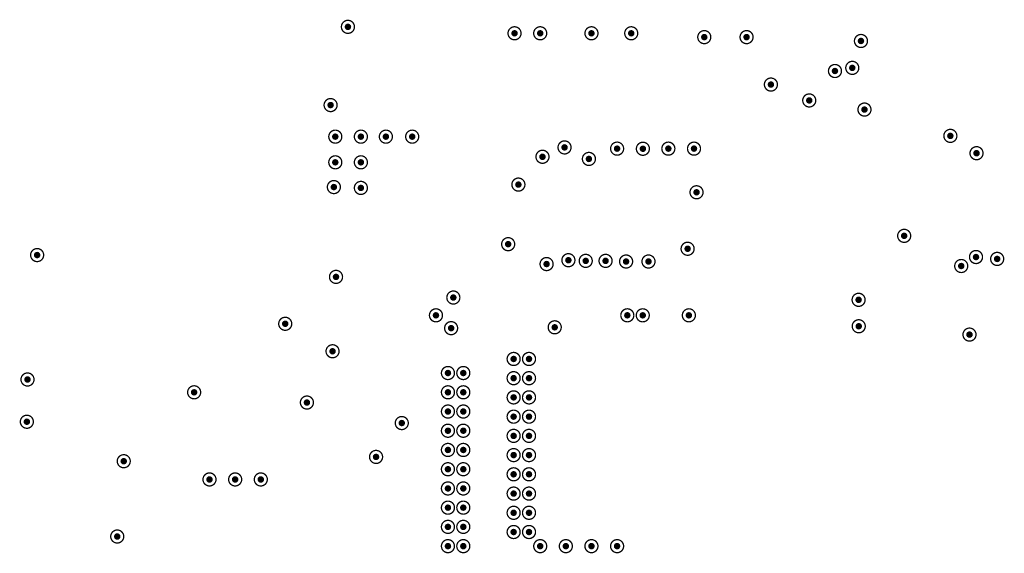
# Model space of a CAD drawing. Header units: inches. Extents: x -11.9 to 0, y -4.1 to 7.1.
# Tile 42 of 54: x -5.1 to -3.6, y 3.4 to 4.2. Entities that reach past the tile are written whole.
import ezdxf

# ---------------------------------------------------------------- set-up
doc = ezdxf.new("R2010")
doc.units = ezdxf.units.IN
doc.header["$MEASUREMENT"] = 0
doc.layers.add('DrillDrawing', color=1, linetype='Continuous')
doc.layers.add('ViaHoleLayer', color=16, linetype='Continuous')

msp = doc.modelspace()

# ---------------------------------------------------------------- hatches: boundary and pattern name
at = {"layer": 'ViaHoleLayer'}
h = msp.add_hatch(color=16, dxfattribs=at)
edge = h.paths.add_edge_path()
edge.add_arc((-4.626, 4.1831), 0.005, 0, 360)
h = msp.add_hatch(color=16, dxfattribs=at)
edge = h.paths.add_edge_path()
edge.add_arc((-4.3701, 4.1732), 0.005, 0, 360)
h = msp.add_hatch(color=16, dxfattribs=at)
edge = h.paths.add_edge_path()
edge.add_arc((-4.3307, 4.1732), 0.005, 0, 360)
h = msp.add_hatch(color=16, dxfattribs=at)
edge = h.paths.add_edge_path()
edge.add_arc((-4.252, 4.1732), 0.005, 0, 360)
h = msp.add_hatch(color=16, dxfattribs=at)
edge = h.paths.add_edge_path()
edge.add_arc((-4.1909, 4.1732), 0.005, 0, 360)
h = msp.add_hatch(color=16, dxfattribs=at)
edge = h.paths.add_edge_path()
edge.add_arc((-4.0787, 4.1673), 0.005, 0, 360)
h = msp.add_hatch(color=16, dxfattribs=at)
edge = h.paths.add_edge_path()
edge.add_arc((-4.0138, 4.1673), 0.005, 0, 360)
h = msp.add_hatch(color=16, dxfattribs=at)
edge = h.paths.add_edge_path()
edge.add_arc((-3.8381, 4.1614), 0.005, 0, 360)
h = msp.add_hatch(color=16, dxfattribs=at)
edge = h.paths.add_edge_path()
edge.add_arc((-3.878, 4.1153), 0.005, 0, 360)
h = msp.add_hatch(color=16, dxfattribs=at)
edge = h.paths.add_edge_path()
edge.add_arc((-3.8514, 4.1201), 0.005, 0, 360)
h = msp.add_hatch(color=16, dxfattribs=at)
edge = h.paths.add_edge_path()
edge.add_arc((-3.9764, 4.0945), 0.005, 0, 360)
h = msp.add_hatch(color=16, dxfattribs=at)
edge = h.paths.add_edge_path()
edge.add_arc((-4.6526, 4.063), 0.005, 0, 360)
h = msp.add_hatch(color=16, dxfattribs=at)
edge = h.paths.add_edge_path()
edge.add_arc((-3.9175, 4.0701), 0.005, 0, 360)
h = msp.add_hatch(color=16, dxfattribs=at)
edge = h.paths.add_edge_path()
edge.add_arc((-3.8327, 4.0561), 0.005, 0, 360)
h = msp.add_hatch(color=16, dxfattribs=at)
edge = h.paths.add_edge_path()
edge.add_arc((-4.6454, 4.0145), 0.005, 0, 360)
h = msp.add_hatch(color=16, dxfattribs=at)
edge = h.paths.add_edge_path()
edge.add_arc((-4.6061, 4.0145), 0.005, 0, 360)
h = msp.add_hatch(color=16, dxfattribs=at)
edge = h.paths.add_edge_path()
edge.add_arc((-4.5677, 4.0145), 0.005, 0, 360)
h = msp.add_hatch(color=16, dxfattribs=at)
edge = h.paths.add_edge_path()
edge.add_arc((-4.5273, 4.0145), 0.005, 0, 360)
h = msp.add_hatch(color=16, dxfattribs=at)
edge = h.paths.add_edge_path()
edge.add_arc((-3.7008, 4.0157), 0.005, 0, 360)
h = msp.add_hatch(color=16, dxfattribs=at)
edge = h.paths.add_edge_path()
edge.add_arc((-4.2933, 3.998), 0.005, 0, 360)
h = msp.add_hatch(color=16, dxfattribs=at)
edge = h.paths.add_edge_path()
edge.add_arc((-4.2126, 3.9961), 0.005, 0, 360)
h = msp.add_hatch(color=16, dxfattribs=at)
edge = h.paths.add_edge_path()
edge.add_arc((-4.173, 3.9959), 0.005, 0, 360)
h = msp.add_hatch(color=16, dxfattribs=at)
edge = h.paths.add_edge_path()
edge.add_arc((-4.1339, 3.9961), 0.005, 0, 360)
h = msp.add_hatch(color=16, dxfattribs=at)
edge = h.paths.add_edge_path()
edge.add_arc((-4.0945, 3.9961), 0.005, 0, 360)
h = msp.add_hatch(color=16, dxfattribs=at)
edge = h.paths.add_edge_path()
edge.add_arc((-3.6606, 3.9891), 0.005, 0, 360)
h = msp.add_hatch(color=16, dxfattribs=at)
edge = h.paths.add_edge_path()
edge.add_arc((-4.6454, 3.9751), 0.005, 0, 360)
h = msp.add_hatch(color=16, dxfattribs=at)
edge = h.paths.add_edge_path()
edge.add_arc((-4.6061, 3.9751), 0.005, 0, 360)
h = msp.add_hatch(color=16, dxfattribs=at)
edge = h.paths.add_edge_path()
edge.add_arc((-4.3272, 3.9836), 0.005, 0, 360)
h = msp.add_hatch(color=16, dxfattribs=at)
edge = h.paths.add_edge_path()
edge.add_arc((-4.2559, 3.9803), 0.005, 0, 360)
h = msp.add_hatch(color=16, dxfattribs=at)
edge = h.paths.add_edge_path()
edge.add_arc((-4.6476, 3.9371), 0.005, 0, 360)
h = msp.add_hatch(color=16, dxfattribs=at)
edge = h.paths.add_edge_path()
edge.add_arc((-4.6061, 3.9358), 0.005, 0, 360)
h = msp.add_hatch(color=16, dxfattribs=at)
edge = h.paths.add_edge_path()
edge.add_arc((-4.3642, 3.9409), 0.005, 0, 360)
h = msp.add_hatch(color=16, dxfattribs=at)
edge = h.paths.add_edge_path()
edge.add_arc((-4.0906, 3.9291), 0.005, 0, 360)
h = msp.add_hatch(color=16, dxfattribs=at)
edge = h.paths.add_edge_path()
edge.add_arc((-3.7717, 3.8622), 0.005, 0, 360)
h = msp.add_hatch(color=16, dxfattribs=at)
edge = h.paths.add_edge_path()
edge.add_arc((-4.3799, 3.8494), 0.005, 0, 360)
h = msp.add_hatch(color=16, dxfattribs=at)
edge = h.paths.add_edge_path()
edge.add_arc((-4.1043, 3.8424), 0.005, 0, 360)
h = msp.add_hatch(color=16, dxfattribs=at)
edge = h.paths.add_edge_path()
edge.add_arc((-5.1033, 3.8327), 0.005, 0, 360)
h = msp.add_hatch(color=16, dxfattribs=at)
edge = h.paths.add_edge_path()
edge.add_arc((-4.2874, 3.8248), 0.005, 0, 360)
h = msp.add_hatch(color=16, dxfattribs=at)
edge = h.paths.add_edge_path()
edge.add_arc((-4.2608, 3.8238), 0.005, 0, 360)
h = msp.add_hatch(color=16, dxfattribs=at)
edge = h.paths.add_edge_path()
edge.add_arc((-4.2303, 3.8238), 0.005, 0, 360)
h = msp.add_hatch(color=16, dxfattribs=at)
edge = h.paths.add_edge_path()
edge.add_arc((-4.1988, 3.8228), 0.005, 0, 360)
h = msp.add_hatch(color=16, dxfattribs=at)
edge = h.paths.add_edge_path()
edge.add_arc((-4.1644, 3.8228), 0.005, 0, 360)
h = msp.add_hatch(color=16, dxfattribs=at)
edge = h.paths.add_edge_path()
edge.add_arc((-3.6614, 3.8297), 0.005, 0, 360)
h = msp.add_hatch(color=16, dxfattribs=at)
edge = h.paths.add_edge_path()
edge.add_arc((-3.6289, 3.8268), 0.005, 0, 360)
h = msp.add_hatch(color=16, dxfattribs=at)
edge = h.paths.add_edge_path()
edge.add_arc((-4.3209, 3.8189), 0.005, 0, 360)
h = msp.add_hatch(color=16, dxfattribs=at)
edge = h.paths.add_edge_path()
edge.add_arc((-3.6841, 3.8159), 0.005, 0, 360)
h = msp.add_hatch(color=16, dxfattribs=at)
edge = h.paths.add_edge_path()
edge.add_arc((-4.6443, 3.7992), 0.005, 0, 360)
h = msp.add_hatch(color=16, dxfattribs=at)
edge = h.paths.add_edge_path()
edge.add_arc((-4.4641, 3.7675), 0.005, 0, 360)
h = msp.add_hatch(color=16, dxfattribs=at)
edge = h.paths.add_edge_path()
edge.add_arc((-3.8417, 3.764), 0.005, 0, 360)
h = msp.add_hatch(color=16, dxfattribs=at)
edge = h.paths.add_edge_path()
edge.add_arc((-4.4908, 3.7402), 0.005, 0, 360)
h = msp.add_hatch(color=16, dxfattribs=at)
edge = h.paths.add_edge_path()
edge.add_arc((-4.1969, 3.7402), 0.005, 0, 360)
h = msp.add_hatch(color=16, dxfattribs=at)
edge = h.paths.add_edge_path()
edge.add_arc((-4.1732, 3.7402), 0.005, 0, 360)
h = msp.add_hatch(color=16, dxfattribs=at)
edge = h.paths.add_edge_path()
edge.add_arc((-4.1024, 3.7402), 0.005, 0, 360)
h = msp.add_hatch(color=16, dxfattribs=at)
edge = h.paths.add_edge_path()
edge.add_arc((-4.7223, 3.7272), 0.005, 0, 360)
h = msp.add_hatch(color=16, dxfattribs=at)
edge = h.paths.add_edge_path()
edge.add_arc((-4.4675, 3.7205), 0.005, 0, 360)
h = msp.add_hatch(color=16, dxfattribs=at)
edge = h.paths.add_edge_path()
edge.add_arc((-4.3084, 3.7218), 0.005, 0, 360)
h = msp.add_hatch(color=16, dxfattribs=at)
edge = h.paths.add_edge_path()
edge.add_arc((-3.8415, 3.7234), 0.005, 0, 360)
h = msp.add_hatch(color=16, dxfattribs=at)
edge = h.paths.add_edge_path()
edge.add_arc((-3.6714, 3.7106), 0.005, 0, 360)
h = msp.add_hatch(color=16, dxfattribs=at)
edge = h.paths.add_edge_path()
edge.add_arc((-4.6496, 3.685), 0.005, 0, 360)
h = msp.add_hatch(color=16, dxfattribs=at)
edge = h.paths.add_edge_path()
edge.add_arc((-4.3715, 3.6732), 0.005, 0, 360)
h = msp.add_hatch(color=16, dxfattribs=at)
edge = h.paths.add_edge_path()
edge.add_arc((-4.3479, 3.6732), 0.005, 0, 360)
h = msp.add_hatch(color=16, dxfattribs=at)
edge = h.paths.add_edge_path()
edge.add_arc((-5.1181, 3.6417), 0.005, 0, 360)
h = msp.add_hatch(color=16, dxfattribs=at)
edge = h.paths.add_edge_path()
edge.add_arc((-4.4724, 3.6516), 0.005, 0, 360)
h = msp.add_hatch(color=16, dxfattribs=at)
edge = h.paths.add_edge_path()
edge.add_arc((-4.4488, 3.6516), 0.005, 0, 360)
h = msp.add_hatch(color=16, dxfattribs=at)
edge = h.paths.add_edge_path()
edge.add_arc((-4.3715, 3.6437), 0.005, 0, 360)
h = msp.add_hatch(color=16, dxfattribs=at)
edge = h.paths.add_edge_path()
edge.add_arc((-4.3479, 3.6437), 0.005, 0, 360)
h = msp.add_hatch(color=16, dxfattribs=at)
edge = h.paths.add_edge_path()
edge.add_arc((-4.8622, 3.622), 0.005, 0, 360)
h = msp.add_hatch(color=16, dxfattribs=at)
edge = h.paths.add_edge_path()
edge.add_arc((-4.4724, 3.622), 0.005, 0, 360)
h = msp.add_hatch(color=16, dxfattribs=at)
edge = h.paths.add_edge_path()
edge.add_arc((-4.4488, 3.622), 0.005, 0, 360)
h = msp.add_hatch(color=16, dxfattribs=at)
edge = h.paths.add_edge_path()
edge.add_arc((-4.3715, 3.6142), 0.005, 0, 360)
h = msp.add_hatch(color=16, dxfattribs=at)
edge = h.paths.add_edge_path()
edge.add_arc((-4.3479, 3.6142), 0.005, 0, 360)
h = msp.add_hatch(color=16, dxfattribs=at)
edge = h.paths.add_edge_path()
edge.add_arc((-4.689, 3.6063), 0.005, 0, 360)
h = msp.add_hatch(color=16, dxfattribs=at)
edge = h.paths.add_edge_path()
edge.add_arc((-4.4724, 3.5925), 0.005, 0, 360)
h = msp.add_hatch(color=16, dxfattribs=at)
edge = h.paths.add_edge_path()
edge.add_arc((-4.4488, 3.5925), 0.005, 0, 360)
h = msp.add_hatch(color=16, dxfattribs=at)
edge = h.paths.add_edge_path()
edge.add_arc((-4.3715, 3.5846), 0.005, 0, 360)
h = msp.add_hatch(color=16, dxfattribs=at)
edge = h.paths.add_edge_path()
edge.add_arc((-4.3479, 3.5846), 0.005, 0, 360)
h = msp.add_hatch(color=16, dxfattribs=at)
edge = h.paths.add_edge_path()
edge.add_arc((-5.1191, 3.5768), 0.005, 0, 360)
h = msp.add_hatch(color=16, dxfattribs=at)
edge = h.paths.add_edge_path()
edge.add_arc((-4.5433, 3.5748), 0.005, 0, 360)
h = msp.add_hatch(color=16, dxfattribs=at)
edge = h.paths.add_edge_path()
edge.add_arc((-4.4724, 3.563), 0.005, 0, 360)
h = msp.add_hatch(color=16, dxfattribs=at)
edge = h.paths.add_edge_path()
edge.add_arc((-4.4488, 3.563), 0.005, 0, 360)
h = msp.add_hatch(color=16, dxfattribs=at)
edge = h.paths.add_edge_path()
edge.add_arc((-4.3715, 3.5551), 0.005, 0, 360)
h = msp.add_hatch(color=16, dxfattribs=at)
edge = h.paths.add_edge_path()
edge.add_arc((-4.3479, 3.5551), 0.005, 0, 360)
h = msp.add_hatch(color=16, dxfattribs=at)
edge = h.paths.add_edge_path()
edge.add_arc((-4.4724, 3.5335), 0.005, 0, 360)
h = msp.add_hatch(color=16, dxfattribs=at)
edge = h.paths.add_edge_path()
edge.add_arc((-4.4488, 3.5335), 0.005, 0, 360)
h = msp.add_hatch(color=16, dxfattribs=at)
edge = h.paths.add_edge_path()
edge.add_arc((-4.5828, 3.5228), 0.005, 0, 360)
h = msp.add_hatch(color=16, dxfattribs=at)
edge = h.paths.add_edge_path()
edge.add_arc((-4.3715, 3.5256), 0.005, 0, 360)
h = msp.add_hatch(color=16, dxfattribs=at)
edge = h.paths.add_edge_path()
edge.add_arc((-4.3479, 3.5256), 0.005, 0, 360)
h = msp.add_hatch(color=16, dxfattribs=at)
edge = h.paths.add_edge_path()
edge.add_arc((-4.9703, 3.5162), 0.005, 0, 360)
h = msp.add_hatch(color=16, dxfattribs=at)
edge = h.paths.add_edge_path()
edge.add_arc((-4.4724, 3.5039), 0.005, 0, 360)
h = msp.add_hatch(color=16, dxfattribs=at)
edge = h.paths.add_edge_path()
edge.add_arc((-4.4488, 3.5039), 0.005, 0, 360)
h = msp.add_hatch(color=16, dxfattribs=at)
edge = h.paths.add_edge_path()
edge.add_arc((-4.8386, 3.4882), 0.005, 0, 360)
h = msp.add_hatch(color=16, dxfattribs=at)
edge = h.paths.add_edge_path()
edge.add_arc((-4.7992, 3.4882), 0.005, 0, 360)
h = msp.add_hatch(color=16, dxfattribs=at)
edge = h.paths.add_edge_path()
edge.add_arc((-4.7598, 3.4882), 0.005, 0, 360)
h = msp.add_hatch(color=16, dxfattribs=at)
edge = h.paths.add_edge_path()
edge.add_arc((-4.3715, 3.4961), 0.005, 0, 360)
h = msp.add_hatch(color=16, dxfattribs=at)
edge = h.paths.add_edge_path()
edge.add_arc((-4.3479, 3.4961), 0.005, 0, 360)
h = msp.add_hatch(color=16, dxfattribs=at)
edge = h.paths.add_edge_path()
edge.add_arc((-4.4724, 3.4744), 0.005, 0, 360)
h = msp.add_hatch(color=16, dxfattribs=at)
edge = h.paths.add_edge_path()
edge.add_arc((-4.4488, 3.4744), 0.005, 0, 360)
h = msp.add_hatch(color=16, dxfattribs=at)
edge = h.paths.add_edge_path()
edge.add_arc((-4.3715, 3.4665), 0.005, 0, 360)
h = msp.add_hatch(color=16, dxfattribs=at)
edge = h.paths.add_edge_path()
edge.add_arc((-4.3479, 3.4665), 0.005, 0, 360)
h = msp.add_hatch(color=16, dxfattribs=at)
edge = h.paths.add_edge_path()
edge.add_arc((-4.4724, 3.4449), 0.005, 0, 360)
h = msp.add_hatch(color=16, dxfattribs=at)
edge = h.paths.add_edge_path()
edge.add_arc((-4.4488, 3.4449), 0.005, 0, 360)
h = msp.add_hatch(color=16, dxfattribs=at)
edge = h.paths.add_edge_path()
edge.add_arc((-4.3715, 3.437), 0.005, 0, 360)
h = msp.add_hatch(color=16, dxfattribs=at)
edge = h.paths.add_edge_path()
edge.add_arc((-4.3479, 3.437), 0.005, 0, 360)
h = msp.add_hatch(color=16, dxfattribs=at)
edge = h.paths.add_edge_path()
edge.add_arc((-4.4724, 3.4154), 0.005, 0, 360)
h = msp.add_hatch(color=16, dxfattribs=at)
edge = h.paths.add_edge_path()
edge.add_arc((-4.4488, 3.4154), 0.005, 0, 360)
h = msp.add_hatch(color=16, dxfattribs=at)
edge = h.paths.add_edge_path()
edge.add_arc((-4.9803, 3.4006), 0.005, 0, 360)
h = msp.add_hatch(color=16, dxfattribs=at)
edge = h.paths.add_edge_path()
edge.add_arc((-4.3715, 3.4075), 0.005, 0, 360)
h = msp.add_hatch(color=16, dxfattribs=at)
edge = h.paths.add_edge_path()
edge.add_arc((-4.3479, 3.4075), 0.005, 0, 360)
h = msp.add_hatch(color=16, dxfattribs=at)
edge = h.paths.add_edge_path()
edge.add_arc((-4.4724, 3.3858), 0.005, 0, 360)
h = msp.add_hatch(color=16, dxfattribs=at)
edge = h.paths.add_edge_path()
edge.add_arc((-4.4488, 3.3858), 0.005, 0, 360)
h = msp.add_hatch(color=16, dxfattribs=at)
edge = h.paths.add_edge_path()
edge.add_arc((-4.3307, 3.3858), 0.005, 0, 360)
h = msp.add_hatch(color=16, dxfattribs=at)
edge = h.paths.add_edge_path()
edge.add_arc((-4.2913, 3.3858), 0.005, 0, 360)
h = msp.add_hatch(color=16, dxfattribs=at)
edge = h.paths.add_edge_path()
edge.add_arc((-4.252, 3.3858), 0.005, 0, 360)
h = msp.add_hatch(color=16, dxfattribs=at)
edge = h.paths.add_edge_path()
edge.add_arc((-4.2126, 3.3858), 0.005, 0, 360)

# ---------------------------------------------------------------- linework, layer by layer
at = {"layer": 'DrillDrawing'}
for points, const_width in [([(-4.616, 4.1831, 1), (-4.636, 4.1831, 1)], 0.002), ([(-4.6365, 4.1831, 1), (-4.6355, 4.1831, 1)], 0.001), ([(-4.6165, 4.1831, 1), (-4.6155, 4.1831, 1)], 0.001), ([(-4.3601, 4.1732, 1), (-4.3801, 4.1732, 1)], 0.002), ([(-4.3806, 4.1732, 1), (-4.3796, 4.1732, 1)], 0.001), ([(-4.3606, 4.1732, 1), (-4.3596, 4.1732, 1)], 0.001), ([(-4.3207, 4.1732, 1), (-4.3407, 4.1732, 1)], 0.002), ([(-4.3412, 4.1732, 1), (-4.3402, 4.1732, 1)], 0.001), ([(-4.3212, 4.1732, 1), (-4.3202, 4.1732, 1)], 0.001), ([(-4.242, 4.1732, 1), (-4.262, 4.1732, 1)], 0.002), ([(-4.2625, 4.1732, 1), (-4.2615, 4.1732, 1)], 0.001), ([(-4.2425, 4.1732, 1), (-4.2415, 4.1732, 1)], 0.001), ([(-4.1809, 4.1732, 1), (-4.2009, 4.1732, 1)], 0.002), ([(-4.2014, 4.1732, 1), (-4.2004, 4.1732, 1)], 0.001), ([(-4.1814, 4.1732, 1), (-4.1804, 4.1732, 1)], 0.001), ([(-4.0687, 4.1673, 1), (-4.0887, 4.1673, 1)], 0.002), ([(-4.0038, 4.1673, 1), (-4.0238, 4.1673, 1)], 0.002), ([(-4.0892, 4.1673, 1), (-4.0882, 4.1673, 1)], 0.001), ([(-4.0692, 4.1673, 1), (-4.0682, 4.1673, 1)], 0.001), ([(-4.0243, 4.1673, 1), (-4.0233, 4.1673, 1)], 0.001), ([(-4.0043, 4.1673, 1), (-4.0033, 4.1673, 1)], 0.001), ([(-3.8281, 4.1614, 1), (-3.8481, 4.1614, 1)], 0.002), ([(-3.8486, 4.1614, 1), (-3.8476, 4.1614, 1)], 0.001), ([(-3.8286, 4.1614, 1), (-3.8276, 4.1614, 1)], 0.001), ([(-3.8414, 4.1201, 1), (-3.8614, 4.1201, 1)], 0.002), ([(-3.868, 4.1153, 1), (-3.888, 4.1153, 1)], 0.002), ([(-3.8885, 4.1153, 1), (-3.8875, 4.1153, 1)], 0.001), ([(-3.8685, 4.1153, 1), (-3.8675, 4.1153, 1)], 0.001), ([(-3.8619, 4.1201, 1), (-3.8609, 4.1201, 1)], 0.001), ([(-3.8419, 4.1201, 1), (-3.8409, 4.1201, 1)], 0.001), ([(-3.9664, 4.0945, 1), (-3.9864, 4.0945, 1)], 0.002), ([(-3.9869, 4.0945, 1), (-3.9859, 4.0945, 1)], 0.001), ([(-3.9669, 4.0945, 1), (-3.9659, 4.0945, 1)], 0.001), ([(-4.6426, 4.063, 1), (-4.6626, 4.063, 1)], 0.002), ([(-3.9075, 4.0701, 1), (-3.9275, 4.0701, 1)], 0.002), ([(-3.928, 4.0701, 1), (-3.927, 4.0701, 1)], 0.001), ([(-3.908, 4.0701, 1), (-3.907, 4.0701, 1)], 0.001), ([(-4.6631, 4.063, 1), (-4.6621, 4.063, 1)], 0.001), ([(-4.6431, 4.063, 1), (-4.6421, 4.063, 1)], 0.001), ([(-3.8227, 4.0561, 1), (-3.8427, 4.0561, 1)], 0.002), ([(-3.8432, 4.0561, 1), (-3.8422, 4.0561, 1)], 0.001), ([(-3.8232, 4.0561, 1), (-3.8222, 4.0561, 1)], 0.001), ([(-4.6354, 4.0145, 1), (-4.6554, 4.0145, 1)], 0.002), ([(-4.5961, 4.0145, 1), (-4.6161, 4.0145, 1)], 0.002), ([(-4.5577, 4.0145, 1), (-4.5777, 4.0145, 1)], 0.002), ([(-4.5173, 4.0145, 1), (-4.5373, 4.0145, 1)], 0.002), ([(-3.6908, 4.0157, 1), (-3.7108, 4.0157, 1)], 0.002), ([(-4.6559, 4.0145, 1), (-4.6549, 4.0145, 1)], 0.001), ([(-4.6359, 4.0145, 1), (-4.6349, 4.0145, 1)], 0.001), ([(-4.6166, 4.0145, 1), (-4.6156, 4.0145, 1)], 0.001), ([(-4.5966, 4.0145, 1), (-4.5956, 4.0145, 1)], 0.001), ([(-4.5782, 4.0145, 1), (-4.5772, 4.0145, 1)], 0.001), ([(-4.5582, 4.0145, 1), (-4.5572, 4.0145, 1)], 0.001), ([(-4.5378, 4.0145, 1), (-4.5368, 4.0145, 1)], 0.001), ([(-4.5178, 4.0145, 1), (-4.5168, 4.0145, 1)], 0.001), ([(-4.2833, 3.998, 1), (-4.3033, 3.998, 1)], 0.002), ([(-3.7113, 4.0157, 1), (-3.7103, 4.0157, 1)], 0.001), ([(-3.6913, 4.0157, 1), (-3.6903, 4.0157, 1)], 0.001), ([(-4.3172, 3.9836, 1), (-4.3372, 3.9836, 1)], 0.002), ([(-4.3038, 3.998, 1), (-4.3028, 3.998, 1)], 0.001), ([(-4.2838, 3.998, 1), (-4.2828, 3.998, 1)], 0.001), ([(-4.2026, 3.9961, 1), (-4.2226, 3.9961, 1)], 0.002), ([(-4.2231, 3.9961, 1), (-4.2221, 3.9961, 1)], 0.001), ([(-4.2031, 3.9961, 1), (-4.2021, 3.9961, 1)], 0.001), ([(-4.163, 3.9959, 1), (-4.183, 3.9959, 1)], 0.002), ([(-4.1835, 3.9959, 1), (-4.1825, 3.9959, 1)], 0.001), ([(-4.1635, 3.9959, 1), (-4.1625, 3.9959, 1)], 0.001), ([(-4.1239, 3.9961, 1), (-4.1439, 3.9961, 1)], 0.002), ([(-4.1444, 3.9961, 1), (-4.1434, 3.9961, 1)], 0.001), ([(-4.1244, 3.9961, 1), (-4.1234, 3.9961, 1)], 0.001), ([(-4.0845, 3.9961, 1), (-4.1045, 3.9961, 1)], 0.002), ([(-4.105, 3.9961, 1), (-4.104, 3.9961, 1)], 0.001), ([(-4.085, 3.9961, 1), (-4.084, 3.9961, 1)], 0.001), ([(-3.6506, 3.9891, 1), (-3.6706, 3.9891, 1)], 0.002), ([(-4.6354, 3.9751, 1), (-4.6554, 3.9751, 1)], 0.002), ([(-4.5961, 3.9751, 1), (-4.6161, 3.9751, 1)], 0.002), ([(-4.3377, 3.9836, 1), (-4.3367, 3.9836, 1)], 0.001), ([(-4.3177, 3.9836, 1), (-4.3167, 3.9836, 1)], 0.001), ([(-4.2459, 3.9803, 1), (-4.2659, 3.9803, 1)], 0.002), ([(-4.2664, 3.9803, 1), (-4.2654, 3.9803, 1)], 0.001), ([(-4.2464, 3.9803, 1), (-4.2454, 3.9803, 1)], 0.001), ([(-3.6711, 3.9891, 1), (-3.6701, 3.9891, 1)], 0.001), ([(-3.6511, 3.9891, 1), (-3.6501, 3.9891, 1)], 0.001), ([(-4.6559, 3.9751, 1), (-4.6549, 3.9751, 1)], 0.001), ([(-4.6359, 3.9751, 1), (-4.6349, 3.9751, 1)], 0.001), ([(-4.6166, 3.9751, 1), (-4.6156, 3.9751, 1)], 0.001), ([(-4.5966, 3.9751, 1), (-4.5956, 3.9751, 1)], 0.001), ([(-4.6376, 3.9371, 1), (-4.6576, 3.9371, 1)], 0.002), ([(-4.5961, 3.9358, 1), (-4.6161, 3.9358, 1)], 0.002), ([(-4.3542, 3.9409, 1), (-4.3742, 3.9409, 1)], 0.002), ([(-4.6581, 3.9371, 1), (-4.6571, 3.9371, 1)], 0.001), ([(-4.6381, 3.9371, 1), (-4.6371, 3.9371, 1)], 0.001), ([(-4.6166, 3.9358, 1), (-4.6156, 3.9358, 1)], 0.001), ([(-4.5966, 3.9358, 1), (-4.5956, 3.9358, 1)], 0.001), ([(-4.3747, 3.9409, 1), (-4.3737, 3.9409, 1)], 0.001), ([(-4.3547, 3.9409, 1), (-4.3537, 3.9409, 1)], 0.001), ([(-4.0806, 3.9291, 1), (-4.1006, 3.9291, 1)], 0.002), ([(-4.1011, 3.9291, 1), (-4.1001, 3.9291, 1)], 0.001), ([(-4.0811, 3.9291, 1), (-4.0801, 3.9291, 1)], 0.001), ([(-3.7617, 3.8622, 1), (-3.7817, 3.8622, 1)], 0.002), ([(-4.3699, 3.8494, 1), (-4.3899, 3.8494, 1)], 0.002), ([(-3.7822, 3.8622, 1), (-3.7812, 3.8622, 1)], 0.001), ([(-3.7622, 3.8622, 1), (-3.7612, 3.8622, 1)], 0.001), ([(-5.0933, 3.8327, 1), (-5.1133, 3.8327, 1)], 0.002), ([(-4.3904, 3.8494, 1), (-4.3894, 3.8494, 1)], 0.001), ([(-4.3704, 3.8494, 1), (-4.3694, 3.8494, 1)], 0.001), ([(-4.0943, 3.8424, 1), (-4.1143, 3.8424, 1)], 0.002), ([(-4.1148, 3.8424, 1), (-4.1138, 3.8424, 1)], 0.001), ([(-4.0948, 3.8424, 1), (-4.0938, 3.8424, 1)], 0.001), ([(-5.1138, 3.8327, 1), (-5.1128, 3.8327, 1)], 0.001), ([(-5.0938, 3.8327, 1), (-5.0928, 3.8327, 1)], 0.001), ([(-4.3109, 3.8189, 1), (-4.3309, 3.8189, 1)], 0.002), ([(-4.2774, 3.8248, 1), (-4.2974, 3.8248, 1)], 0.002), ([(-4.2979, 3.8248, 1), (-4.2969, 3.8248, 1)], 0.001), ([(-4.2779, 3.8248, 1), (-4.2769, 3.8248, 1)], 0.001), ([(-4.2508, 3.8238, 1), (-4.2708, 3.8238, 1)], 0.002), ([(-4.2203, 3.8238, 1), (-4.2403, 3.8238, 1)], 0.002), ([(-4.1888, 3.8228, 1), (-4.2088, 3.8228, 1)], 0.002), ([(-4.1544, 3.8228, 1), (-4.1744, 3.8228, 1)], 0.002), ([(-3.6741, 3.8159, 1), (-3.6941, 3.8159, 1)], 0.002), ([(-3.6514, 3.8297, 1), (-3.6714, 3.8297, 1)], 0.002), ([(-3.6719, 3.8297, 1), (-3.6709, 3.8297, 1)], 0.001), ([(-3.6519, 3.8297, 1), (-3.6509, 3.8297, 1)], 0.001), ([(-3.6189, 3.8268, 1), (-3.6389, 3.8268, 1)], 0.002), ([(-3.6394, 3.8268, 1), (-3.6384, 3.8268, 1)], 0.001), ([(-3.6194, 3.8268, 1), (-3.6184, 3.8268, 1)], 0.001), ([(-4.3314, 3.8189, 1), (-4.3304, 3.8189, 1)], 0.001), ([(-4.3114, 3.8189, 1), (-4.3104, 3.8189, 1)], 0.001), ([(-4.2713, 3.8238, 1), (-4.2703, 3.8238, 1)], 0.001), ([(-4.2513, 3.8238, 1), (-4.2503, 3.8238, 1)], 0.001), ([(-4.2408, 3.8238, 1), (-4.2398, 3.8238, 1)], 0.001), ([(-4.2208, 3.8238, 1), (-4.2198, 3.8238, 1)], 0.001), ([(-4.2093, 3.8228, 1), (-4.2083, 3.8228, 1)], 0.001), ([(-4.1893, 3.8228, 1), (-4.1883, 3.8228, 1)], 0.001), ([(-4.1749, 3.8228, 1), (-4.1739, 3.8228, 1)], 0.001), ([(-4.1549, 3.8228, 1), (-4.1539, 3.8228, 1)], 0.001), ([(-3.6946, 3.8159, 1), (-3.6936, 3.8159, 1)], 0.001), ([(-3.6746, 3.8159, 1), (-3.6736, 3.8159, 1)], 0.001), ([(-4.6343, 3.7992, 1), (-4.6543, 3.7992, 1)], 0.002), ([(-4.6548, 3.7992, 1), (-4.6538, 3.7992, 1)], 0.001), ([(-4.6348, 3.7992, 1), (-4.6338, 3.7992, 1)], 0.001), ([(-4.4541, 3.7675, 1), (-4.4741, 3.7675, 1)], 0.002), ([(-4.4746, 3.7675, 1), (-4.4736, 3.7675, 1)], 0.001), ([(-4.4546, 3.7675, 1), (-4.4536, 3.7675, 1)], 0.001), ([(-3.8317, 3.764, 1), (-3.8517, 3.764, 1)], 0.002), ([(-4.4808, 3.7402, 1), (-4.5008, 3.7402, 1)], 0.002), ([(-4.1869, 3.7402, 1), (-4.2069, 3.7402, 1)], 0.002), ([(-4.1632, 3.7402, 1), (-4.1832, 3.7402, 1)], 0.002), ([(-4.0924, 3.7402, 1), (-4.1124, 3.7402, 1)], 0.002), ([(-3.8522, 3.764, 1), (-3.8512, 3.764, 1)], 0.001), ([(-3.8322, 3.764, 1), (-3.8312, 3.764, 1)], 0.001), ([(-4.7123, 3.7272, 1), (-4.7323, 3.7272, 1)], 0.002), ([(-4.5013, 3.7402, 1), (-4.5003, 3.7402, 1)], 0.001), ([(-4.4813, 3.7402, 1), (-4.4803, 3.7402, 1)], 0.001), ([(-4.2074, 3.7402, 1), (-4.2064, 3.7402, 1)], 0.001), ([(-4.1874, 3.7402, 1), (-4.1864, 3.7402, 1)], 0.001), ([(-4.1837, 3.7402, 1), (-4.1827, 3.7402, 1)], 0.001), ([(-4.1637, 3.7402, 1), (-4.1627, 3.7402, 1)], 0.001), ([(-4.1129, 3.7402, 1), (-4.1119, 3.7402, 1)], 0.001), ([(-4.0929, 3.7402, 1), (-4.0919, 3.7402, 1)], 0.001), ([(-4.7328, 3.7272, 1), (-4.7318, 3.7272, 1)], 0.001), ([(-4.7128, 3.7272, 1), (-4.7118, 3.7272, 1)], 0.001), ([(-4.4575, 3.7205, 1), (-4.4775, 3.7205, 1)], 0.002), ([(-4.478, 3.7205, 1), (-4.477, 3.7205, 1)], 0.001), ([(-4.458, 3.7205, 1), (-4.457, 3.7205, 1)], 0.001), ([(-4.2984, 3.7218, 1), (-4.3184, 3.7218, 1)], 0.002), ([(-4.3189, 3.7218, 1), (-4.3179, 3.7218, 1)], 0.001), ([(-4.2989, 3.7218, 1), (-4.2979, 3.7218, 1)], 0.001), ([(-3.8315, 3.7234, 1), (-3.8515, 3.7234, 1)], 0.002), ([(-3.852, 3.7234, 1), (-3.851, 3.7234, 1)], 0.001), ([(-3.832, 3.7234, 1), (-3.831, 3.7234, 1)], 0.001), ([(-3.6614, 3.7106, 1), (-3.6814, 3.7106, 1)], 0.002), ([(-3.6819, 3.7106, 1), (-3.6809, 3.7106, 1)], 0.001), ([(-3.6619, 3.7106, 1), (-3.6609, 3.7106, 1)], 0.001), ([(-4.6396, 3.685, 1), (-4.6596, 3.685, 1)], 0.002), ([(-4.6601, 3.685, 1), (-4.6591, 3.685, 1)], 0.001), ([(-4.6401, 3.685, 1), (-4.6391, 3.685, 1)], 0.001), ([(-4.3615, 3.6732, 1), (-4.3815, 3.6732, 1)], 0.002), ([(-4.3379, 3.6732, 1), (-4.3579, 3.6732, 1)], 0.002), ([(-4.4624, 3.6516, 1), (-4.4824, 3.6516, 1)], 0.002), ([(-4.4388, 3.6516, 1), (-4.4588, 3.6516, 1)], 0.002), ([(-4.382, 3.6732, 1), (-4.381, 3.6732, 1)], 0.001), ([(-4.362, 3.6732, 1), (-4.361, 3.6732, 1)], 0.001), ([(-4.3584, 3.6732, 1), (-4.3574, 3.6732, 1)], 0.001), ([(-4.3384, 3.6732, 1), (-4.3374, 3.6732, 1)], 0.001), ([(-5.1081, 3.6417, 1), (-5.1281, 3.6417, 1)], 0.002), ([(-4.4829, 3.6516, 1), (-4.4819, 3.6516, 1)], 0.001), ([(-4.4629, 3.6516, 1), (-4.4619, 3.6516, 1)], 0.001), ([(-4.4593, 3.6516, 1), (-4.4583, 3.6516, 1)], 0.001), ([(-4.4393, 3.6516, 1), (-4.4383, 3.6516, 1)], 0.001), ([(-4.3615, 3.6437, 1), (-4.3815, 3.6437, 1)], 0.002), ([(-4.382, 3.6437, 1), (-4.381, 3.6437, 1)], 0.001), ([(-4.362, 3.6437, 1), (-4.361, 3.6437, 1)], 0.001), ([(-4.3379, 3.6437, 1), (-4.3579, 3.6437, 1)], 0.002), ([(-4.3584, 3.6437, 1), (-4.3574, 3.6437, 1)], 0.001), ([(-4.3384, 3.6437, 1), (-4.3374, 3.6437, 1)], 0.001), ([(-5.1286, 3.6417, 1), (-5.1276, 3.6417, 1)], 0.001), ([(-5.1086, 3.6417, 1), (-5.1076, 3.6417, 1)], 0.001), ([(-4.8522, 3.622, 1), (-4.8722, 3.622, 1)], 0.002), ([(-4.4624, 3.622, 1), (-4.4824, 3.622, 1)], 0.002), ([(-4.4388, 3.622, 1), (-4.4588, 3.622, 1)], 0.002), ([(-4.8727, 3.622, 1), (-4.8717, 3.622, 1)], 0.001), ([(-4.8527, 3.622, 1), (-4.8517, 3.622, 1)], 0.001), ([(-4.679, 3.6063, 1), (-4.699, 3.6063, 1)], 0.002), ([(-4.4829, 3.622, 1), (-4.4819, 3.622, 1)], 0.001), ([(-4.4629, 3.622, 1), (-4.4619, 3.622, 1)], 0.001), ([(-4.4593, 3.622, 1), (-4.4583, 3.622, 1)], 0.001), ([(-4.4393, 3.622, 1), (-4.4383, 3.622, 1)], 0.001), ([(-4.3615, 3.6142, 1), (-4.3815, 3.6142, 1)], 0.002), ([(-4.382, 3.6142, 1), (-4.381, 3.6142, 1)], 0.001), ([(-4.362, 3.6142, 1), (-4.361, 3.6142, 1)], 0.001), ([(-4.3379, 3.6142, 1), (-4.3579, 3.6142, 1)], 0.002), ([(-4.3584, 3.6142, 1), (-4.3574, 3.6142, 1)], 0.001), ([(-4.3384, 3.6142, 1), (-4.3374, 3.6142, 1)], 0.001), ([(-4.6995, 3.6063, 1), (-4.6985, 3.6063, 1)], 0.001), ([(-4.6795, 3.6063, 1), (-4.6785, 3.6063, 1)], 0.001), ([(-4.4624, 3.5925, 1), (-4.4824, 3.5925, 1)], 0.002), ([(-4.4388, 3.5925, 1), (-4.4588, 3.5925, 1)], 0.002), ([(-5.1091, 3.5768, 1), (-5.1291, 3.5768, 1)], 0.002), ([(-4.5333, 3.5748, 1), (-4.5533, 3.5748, 1)], 0.002), ([(-4.4829, 3.5925, 1), (-4.4819, 3.5925, 1)], 0.001), ([(-4.4629, 3.5925, 1), (-4.4619, 3.5925, 1)], 0.001), ([(-4.4593, 3.5925, 1), (-4.4583, 3.5925, 1)], 0.001), ([(-4.4393, 3.5925, 1), (-4.4383, 3.5925, 1)], 0.001), ([(-4.3615, 3.5846, 1), (-4.3815, 3.5846, 1)], 0.002), ([(-4.382, 3.5846, 1), (-4.381, 3.5846, 1)], 0.001), ([(-4.362, 3.5846, 1), (-4.361, 3.5846, 1)], 0.001), ([(-4.3379, 3.5846, 1), (-4.3579, 3.5846, 1)], 0.002), ([(-4.3584, 3.5846, 1), (-4.3574, 3.5846, 1)], 0.001), ([(-4.3384, 3.5846, 1), (-4.3374, 3.5846, 1)], 0.001), ([(-5.1296, 3.5768, 1), (-5.1286, 3.5768, 1)], 0.001), ([(-5.1096, 3.5768, 1), (-5.1086, 3.5768, 1)], 0.001), ([(-4.5538, 3.5748, 1), (-4.5528, 3.5748, 1)], 0.001), ([(-4.5338, 3.5748, 1), (-4.5328, 3.5748, 1)], 0.001), ([(-4.4624, 3.563, 1), (-4.4824, 3.563, 1)], 0.002), ([(-4.4388, 3.563, 1), (-4.4588, 3.563, 1)], 0.002), ([(-4.4829, 3.563, 1), (-4.4819, 3.563, 1)], 0.001), ([(-4.4629, 3.563, 1), (-4.4619, 3.563, 1)], 0.001), ([(-4.4593, 3.563, 1), (-4.4583, 3.563, 1)], 0.001), ([(-4.4393, 3.563, 1), (-4.4383, 3.563, 1)], 0.001), ([(-4.3615, 3.5551, 1), (-4.3815, 3.5551, 1)], 0.002), ([(-4.382, 3.5551, 1), (-4.381, 3.5551, 1)], 0.001), ([(-4.362, 3.5551, 1), (-4.361, 3.5551, 1)], 0.001), ([(-4.3379, 3.5551, 1), (-4.3579, 3.5551, 1)], 0.002), ([(-4.3584, 3.5551, 1), (-4.3574, 3.5551, 1)], 0.001), ([(-4.3384, 3.5551, 1), (-4.3374, 3.5551, 1)], 0.001), ([(-4.4624, 3.5335, 1), (-4.4824, 3.5335, 1)], 0.002), ([(-4.4388, 3.5335, 1), (-4.4588, 3.5335, 1)], 0.002), ([(-4.9603, 3.5162, 1), (-4.9803, 3.5162, 1)], 0.002), ([(-4.5728, 3.5228, 1), (-4.5928, 3.5228, 1)], 0.002), ([(-4.5933, 3.5228, 1), (-4.5923, 3.5228, 1)], 0.001), ([(-4.5733, 3.5228, 1), (-4.5723, 3.5228, 1)], 0.001), ([(-4.4829, 3.5335, 1), (-4.4819, 3.5335, 1)], 0.001), ([(-4.4629, 3.5335, 1), (-4.4619, 3.5335, 1)], 0.001), ([(-4.4593, 3.5335, 1), (-4.4583, 3.5335, 1)], 0.001), ([(-4.4393, 3.5335, 1), (-4.4383, 3.5335, 1)], 0.001), ([(-4.3615, 3.5256, 1), (-4.3815, 3.5256, 1)], 0.002), ([(-4.382, 3.5256, 1), (-4.381, 3.5256, 1)], 0.001), ([(-4.362, 3.5256, 1), (-4.361, 3.5256, 1)], 0.001), ([(-4.3379, 3.5256, 1), (-4.3579, 3.5256, 1)], 0.002), ([(-4.3584, 3.5256, 1), (-4.3574, 3.5256, 1)], 0.001), ([(-4.3384, 3.5256, 1), (-4.3374, 3.5256, 1)], 0.001), ([(-4.9808, 3.5162, 1), (-4.9798, 3.5162, 1)], 0.001), ([(-4.9608, 3.5162, 1), (-4.9598, 3.5162, 1)], 0.001), ([(-4.4624, 3.5039, 1), (-4.4824, 3.5039, 1)], 0.002), ([(-4.4388, 3.5039, 1), (-4.4588, 3.5039, 1)], 0.002), ([(-4.8286, 3.4882, 1), (-4.8486, 3.4882, 1)], 0.002), ([(-4.7892, 3.4882, 1), (-4.8092, 3.4882, 1)], 0.002), ([(-4.7498, 3.4882, 1), (-4.7698, 3.4882, 1)], 0.002), ([(-4.4829, 3.5039, 1), (-4.4819, 3.5039, 1)], 0.001), ([(-4.4629, 3.5039, 1), (-4.4619, 3.5039, 1)], 0.001), ([(-4.4593, 3.5039, 1), (-4.4583, 3.5039, 1)], 0.001), ([(-4.4393, 3.5039, 1), (-4.4383, 3.5039, 1)], 0.001), ([(-4.3615, 3.4961, 1), (-4.3815, 3.4961, 1)], 0.002), ([(-4.382, 3.4961, 1), (-4.381, 3.4961, 1)], 0.001), ([(-4.362, 3.4961, 1), (-4.361, 3.4961, 1)], 0.001), ([(-4.3379, 3.4961, 1), (-4.3579, 3.4961, 1)], 0.002), ([(-4.3584, 3.4961, 1), (-4.3574, 3.4961, 1)], 0.001), ([(-4.3384, 3.4961, 1), (-4.3374, 3.4961, 1)], 0.001), ([(-4.8491, 3.4882, 1), (-4.8481, 3.4882, 1)], 0.001), ([(-4.8291, 3.4882, 1), (-4.8281, 3.4882, 1)], 0.001), ([(-4.8097, 3.4882, 1), (-4.8087, 3.4882, 1)], 0.001), ([(-4.7897, 3.4882, 1), (-4.7887, 3.4882, 1)], 0.001), ([(-4.7703, 3.4882, 1), (-4.7693, 3.4882, 1)], 0.001), ([(-4.7503, 3.4882, 1), (-4.7493, 3.4882, 1)], 0.001), ([(-4.4624, 3.4744, 1), (-4.4824, 3.4744, 1)], 0.002), ([(-4.4388, 3.4744, 1), (-4.4588, 3.4744, 1)], 0.002), ([(-4.4829, 3.4744, 1), (-4.4819, 3.4744, 1)], 0.001), ([(-4.4629, 3.4744, 1), (-4.4619, 3.4744, 1)], 0.001), ([(-4.4593, 3.4744, 1), (-4.4583, 3.4744, 1)], 0.001), ([(-4.4393, 3.4744, 1), (-4.4383, 3.4744, 1)], 0.001), ([(-4.3615, 3.4665, 1), (-4.3815, 3.4665, 1)], 0.002), ([(-4.382, 3.4665, 1), (-4.381, 3.4665, 1)], 0.001), ([(-4.362, 3.4665, 1), (-4.361, 3.4665, 1)], 0.001), ([(-4.3379, 3.4665, 1), (-4.3579, 3.4665, 1)], 0.002), ([(-4.3584, 3.4665, 1), (-4.3574, 3.4665, 1)], 0.001), ([(-4.3384, 3.4665, 1), (-4.3374, 3.4665, 1)], 0.001), ([(-4.4624, 3.4449, 1), (-4.4824, 3.4449, 1)], 0.002), ([(-4.4388, 3.4449, 1), (-4.4588, 3.4449, 1)], 0.002), ([(-4.3615, 3.437, 1), (-4.3815, 3.437, 1)], 0.002), ([(-4.3379, 3.437, 1), (-4.3579, 3.437, 1)], 0.002), ([(-4.4829, 3.4449, 1), (-4.4819, 3.4449, 1)], 0.001), ([(-4.4629, 3.4449, 1), (-4.4619, 3.4449, 1)], 0.001), ([(-4.4593, 3.4449, 1), (-4.4583, 3.4449, 1)], 0.001), ([(-4.4393, 3.4449, 1), (-4.4383, 3.4449, 1)], 0.001), ([(-4.382, 3.437, 1), (-4.381, 3.437, 1)], 0.001), ([(-4.362, 3.437, 1), (-4.361, 3.437, 1)], 0.001), ([(-4.3584, 3.437, 1), (-4.3574, 3.437, 1)], 0.001), ([(-4.3384, 3.437, 1), (-4.3374, 3.437, 1)], 0.001), ([(-4.4624, 3.4154, 1), (-4.4824, 3.4154, 1)], 0.002), ([(-4.4388, 3.4154, 1), (-4.4588, 3.4154, 1)], 0.002), ([(-4.3615, 3.4075, 1), (-4.3815, 3.4075, 1)], 0.002), ([(-4.3379, 3.4075, 1), (-4.3579, 3.4075, 1)], 0.002), ([(-4.9703, 3.4006, 1), (-4.9903, 3.4006, 1)], 0.002), ([(-4.4829, 3.4154, 1), (-4.4819, 3.4154, 1)], 0.001), ([(-4.4629, 3.4154, 1), (-4.4619, 3.4154, 1)], 0.001), ([(-4.4593, 3.4154, 1), (-4.4583, 3.4154, 1)], 0.001), ([(-4.4393, 3.4154, 1), (-4.4383, 3.4154, 1)], 0.001), ([(-4.382, 3.4075, 1), (-4.381, 3.4075, 1)], 0.001), ([(-4.362, 3.4075, 1), (-4.361, 3.4075, 1)], 0.001), ([(-4.3584, 3.4075, 1), (-4.3574, 3.4075, 1)], 0.001), ([(-4.3384, 3.4075, 1), (-4.3374, 3.4075, 1)], 0.001), ([(-4.9908, 3.4006, 1), (-4.9898, 3.4006, 1)], 0.001), ([(-4.9708, 3.4006, 1), (-4.9698, 3.4006, 1)], 0.001), ([(-4.4624, 3.3858, 1), (-4.4824, 3.3858, 1)], 0.002), ([(-4.4388, 3.3858, 1), (-4.4588, 3.3858, 1)], 0.002), ([(-4.3207, 3.3858, 1), (-4.3407, 3.3858, 1)], 0.002), ([(-4.2813, 3.3858, 1), (-4.3013, 3.3858, 1)], 0.002), ([(-4.242, 3.3858, 1), (-4.262, 3.3858, 1)], 0.002), ([(-4.2026, 3.3858, 1), (-4.2226, 3.3858, 1)], 0.002), ([(-4.4829, 3.3858, 1), (-4.4819, 3.3858, 1)], 0.001), ([(-4.4629, 3.3858, 1), (-4.4619, 3.3858, 1)], 0.001), ([(-4.4593, 3.3858, 1), (-4.4583, 3.3858, 1)], 0.001), ([(-4.4393, 3.3858, 1), (-4.4383, 3.3858, 1)], 0.001), ([(-4.3412, 3.3858, 1), (-4.3402, 3.3858, 1)], 0.001), ([(-4.3212, 3.3858, 1), (-4.3202, 3.3858, 1)], 0.001), ([(-4.3018, 3.3858, 1), (-4.3008, 3.3858, 1)], 0.001), ([(-4.2818, 3.3858, 1), (-4.2808, 3.3858, 1)], 0.001), ([(-4.2625, 3.3858, 1), (-4.2615, 3.3858, 1)], 0.001), ([(-4.2425, 3.3858, 1), (-4.2415, 3.3858, 1)], 0.001), ([(-4.2231, 3.3858, 1), (-4.2221, 3.3858, 1)], 0.001), ([(-4.2031, 3.3858, 1), (-4.2021, 3.3858, 1)], 0.001)]:
    msp.add_lwpolyline(points, format="xyb", close=True, dxfattribs=dict(at, const_width=const_width))

doc.saveas('drawing.dxf')
